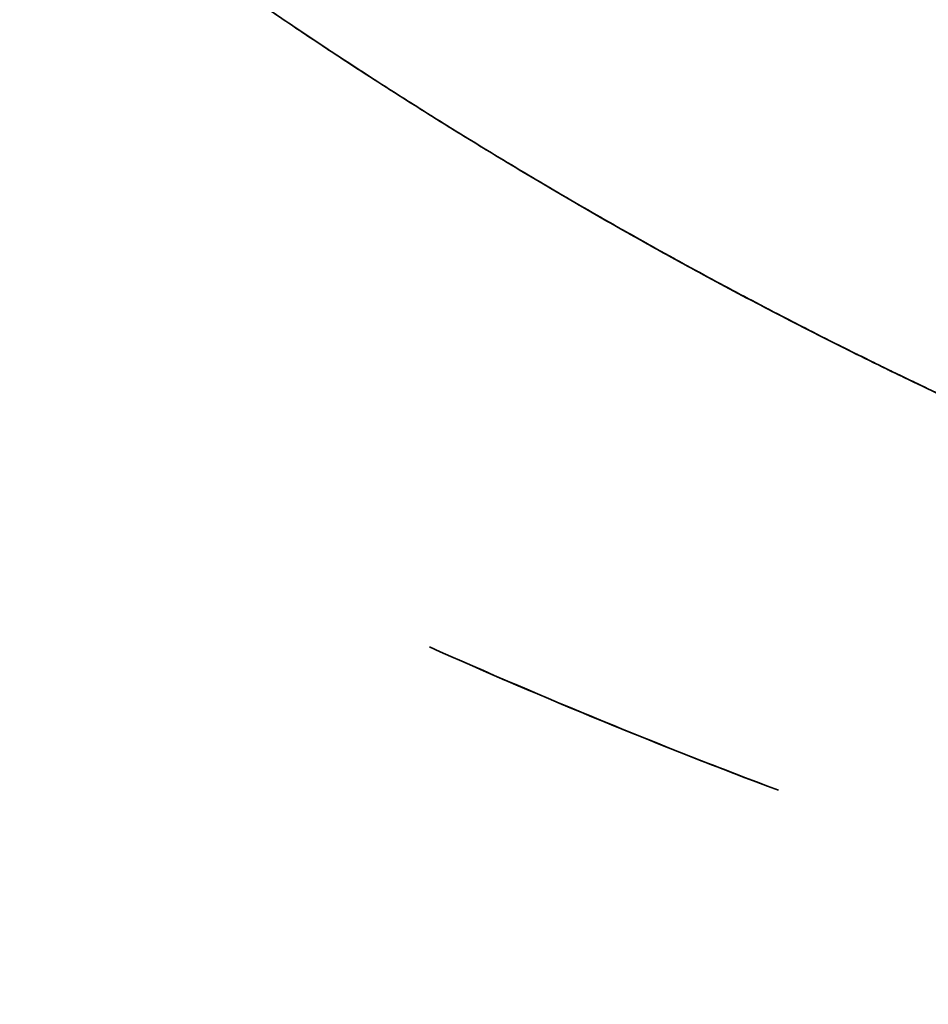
# Model space of a CAD drawing. Extents: x 46 to 342, y 25 to 270.
# Tile 43 of 256: x 245.5 to 250.99, y 37.72 to 43.68. Entities that reach past the tile are written whole.
import ezdxf

# ---------------------------------------------------------------- set-up
doc = ezdxf.new("R2010")
doc.units = 0
doc.layers.get('0').update_dxf_attribs({"lineweight": 13})

# ---------------------------------------------------------------- blocks, each defined once
blk = doc.blocks.new('BLOCK1')
at = {"color": 7, "lineweight": 35}
for centre, radius, start, end in [((-884.075, 140.368), 153.031, 245.96347, 249.38105), ((-883.434, 141.933), 154.721, 245.98222, 249.36188)]:
    blk.add_arc(centre, radius, start, end, dxfattribs=at)
for points, knots in [([(-1004.845, 119.012), (-1004.844, 109.711), (-1003.976, 100.413), (-1002.245, 91.216), (-996.981, 72.812), (-988.32, 55.731), (-983.019, 47.423), (-972.153, 33.711), (-959.089, 22.126), (-952.969, 17.466), (-940.177, 9.121), (-926.221, 2.949), (-919.006, 0.497), (-904.327, -3.162), (-889.344, -5.219), (-881.855, -6.062), (-869.624, -7.153), (-857.361, -7.769), (-852.623, -7.935), (-836.336, -8.234), (-820.049, -7.634), (-808.569, -6.785), (-793.832, -5.831), (-779.207, -3.935), (-776.038, -3.465), (-769.737, -2.364), (-763.509, -0.898), (-760.423, -0.064), (-751.278, 2.759), (-742.473, 6.548), (-736.801, 9.5), (-725.686, 16.201), (-715.499, 24.253), (-710.594, 28.662), (-702.207, 37.284), (-694.936, 46.863), (-691.897, 51.364), (-683.214, 65.898), (-677.084, 81.778), (-674.198, 92.968), (-672.498, 105.042), (-672.273, 117.153), (-672.265, 117.772), (-672.261, 118.392), (-672.261, 119.012)], [0, 0, 0, 0, 0, 0, 65.83215, 65.83215, 65.83215, 135.02612, 135.02612, 135.02612, 189.280907, 189.280907, 189.280907, 243.009556, 243.009556, 243.009556, 296.532483, 296.532483, 296.532483, 330.183133, 330.183133, 330.183133, 412.172427, 412.172427, 412.172427, 434.903645, 434.903645, 434.903645, 457.584156, 457.584156, 457.584156, 502.810765, 502.810765, 502.810765, 549.496271, 549.496271, 549.496271, 587.918214, 587.918214, 587.918214, 669.264914, 669.264914, 669.264914, 673.651451, 673.651451, 673.651451, 673.651451, 673.651451, 673.651451]), ([(-672.261, 119.012), (-672.261, 110.944), (-672.915, 102.885), (-674.208, 94.923), (-676.647, 84.979), (-680.074, 75.362), (-680.855, 73.313), (-682.229, 69.934), (-683.728, 66.604), (-684.346, 65.284), (-687.672, 58.438), (-691.528, 51.844), (-694.976, 46.715), (-700.063, 40.094), (-705.683, 33.937), (-707.185, 32.363), (-711.045, 28.49), (-715.117, 24.83), (-717.641, 22.706), (-722.553, 18.834), (-727.694, 15.267), (-730.168, 13.655), (-735.713, 10.266), (-741.469, 7.25), (-744.67, 5.725), (-749.835, 3.513), (-755.131, 1.632), (-757.098, 0.984), (-762.208, -0.571), (-767.395, -1.832), (-770.583, -2.498), (-775.008, -3.289), (-779.462, -3.94), (-780.682, -4.109), (-783.3, -4.452), (-785.923, -4.76), (-787.322, -4.915), (-792.557, -5.47), (-797.802, -5.935), (-801.649, -6.246), (-806.346, -6.594), (-811.046, -6.904), (-811.893, -6.958), (-813.588, -7.065), (-815.283, -7.166), (-816.131, -7.215), (-820.18, -7.443), (-824.233, -7.638), (-827.441, -7.768), (-832.027, -7.913), (-836.613, -7.994), (-837.99, -8.012), (-844.421, -8.069), (-850.854, -7.988), (-855.896, -7.833), (-866.649, -7.326), (-877.385, -6.453), (-883.072, -5.891), (-889.849, -5.097), (-896.591, -4.084), (-897.687, -3.913), (-899.77, -3.575), (-901.85, -3.211), (-902.836, -3.032), (-909.083, -1.853), (-915.278, -0.386), (-920.424, 1.131), (-927.431, 3.656), (-934.195, 6.743), (-936.075, 7.654), (-942.428, 10.912), (-948.524, 14.65), (-952.709, 17.515), (-959.088, 22.358), (-965.054, 27.671), (-967.188, 29.687), (-973.615, 36.122), (-979.422, 43.118), (-983.052, 48.104), (-987.531, 55.146), (-991.392, 62.52), (-992.359, 64.472), (-993.746, 67.43), (-995.032, 70.427), (-995.451, 71.434), (-999.343, 81.076), (-1002.217, 91.095), (-1003.962, 100.295), (-1004.844, 109.647), (-1004.845, 119.012)], [0, 0, 0, 0, 0, 0, 57.478698, 57.478698, 57.478698, 73.181905, 73.181905, 73.181905, 83.606057, 83.606057, 83.606057, 127.591837, 127.591837, 127.591837, 143.103475, 143.103475, 143.103475, 166.604468, 166.604468, 166.604468, 187.599106, 187.599106, 187.599106, 212.835886, 212.835886, 212.835886, 227.550553, 227.550553, 227.550553, 250.795705, 250.795705, 250.795705, 259.552811, 259.552811, 259.552811, 269.561951, 269.561951, 269.561951, 296.967674, 296.967674, 296.967674, 302.996633, 302.996633, 302.996633, 309.025592, 309.025592, 309.025592, 331.796034, 331.796034, 331.796034, 341.563457, 341.563457, 341.563457, 377.417702, 377.417702, 377.417702, 418.012924, 418.012924, 418.012924, 425.900082, 425.900082, 425.900082, 433.026167, 433.026167, 433.026167, 471.095698, 471.095698, 471.095698, 485.946017, 485.946017, 485.946017, 521.918041, 521.918041, 521.918041, 542.857899, 542.857899, 542.857899, 586.831778, 586.831778, 586.831778, 602.409759, 602.409759, 602.409759, 610.225779, 610.225779, 610.225779, 677.030416, 677.030416, 677.030416, 677.030416, 677.030416, 677.030416])]:
    blk.add_open_spline(points, degree=5, knots=knots, dxfattribs=at)

msp = doc.modelspace()

# ---------------------------------------------------------------- block references
at = {"lineweight": 0, "xscale": 0.25, "yscale": 0.25, "zscale": 0.25}
msp.add_blockref('BLOCK1', (484.5779, 39.7324), dxfattribs=at)

doc.saveas('drawing.dxf')
